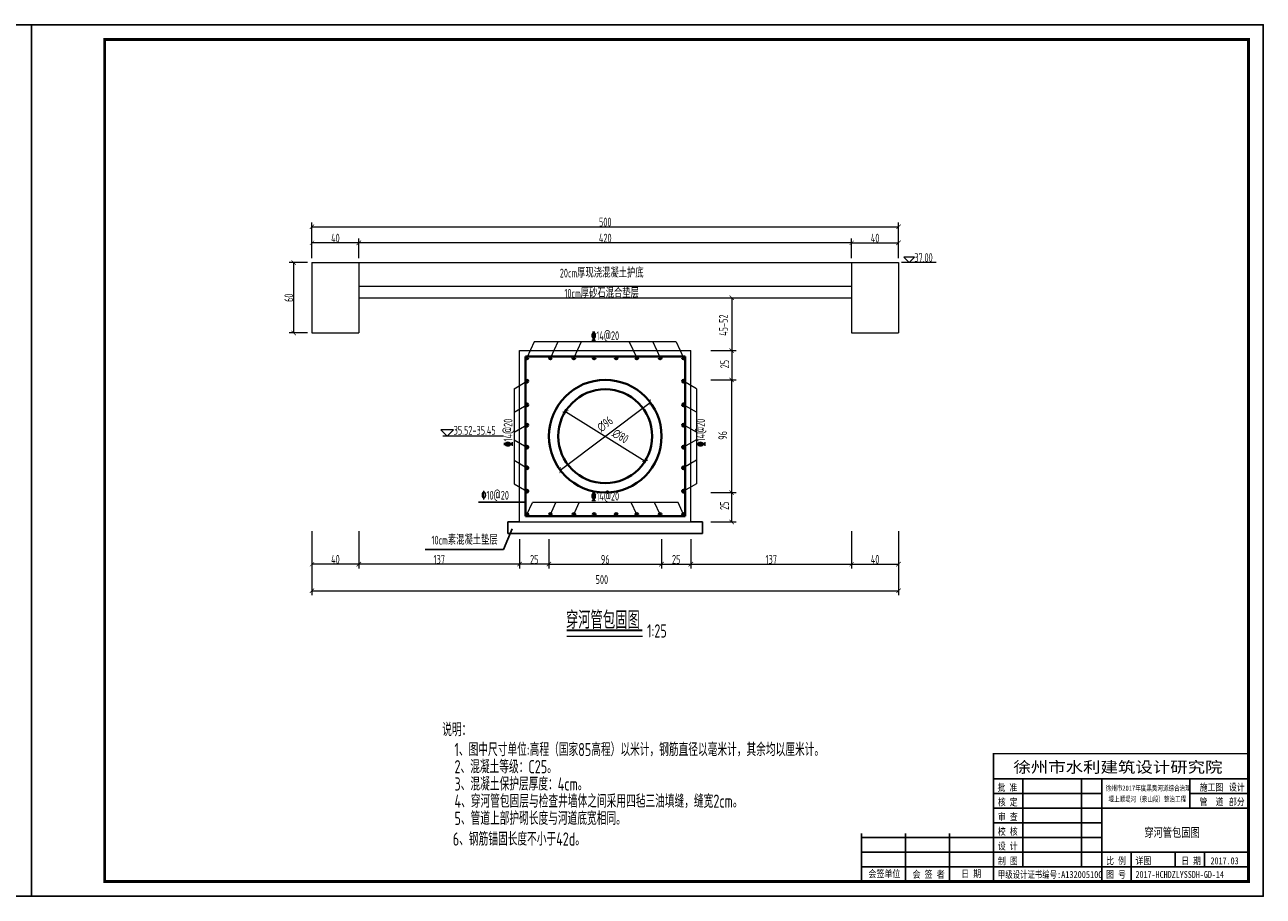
# Model space of a CAD drawing. Header units: millimetres. Extents: x 65530 to 130460, y -103607 to -18875.
# Tile 75 of 75: x 119808 to 121919, y -49551 to -48066. Entities that reach past the tile are written whole.
import ezdxf

# ---------------------------------------------------------------- set-up
doc = ezdxf.new("R2010")
doc.units = ezdxf.units.MM
doc.header["$LTSCALE"] = 0.5
doc.layers.add('图框', color=7, linetype='Continuous')
for name, color, linetype, lineweight in [('标注线', 4, 'Continuous', 13), ('粗线', 1, 'Continuous', 40), ('细实线', 7, 'Continuous', 25), ('虚线', 3, 'Continuous', 20)]:
    doc.layers.add(name, color=color, linetype=linetype, lineweight=lineweight)
doc.styles.add('HzTxt', font='tssdeng.shx', dxfattribs={"width": 0.7, "bigfont": 'hztxt.shx'})
doc.styles.add('图框', font='simfang.ttf', dxfattribs={"width": 0.8, "height": 4})
doc.dimstyles.new('1bi25', dxfattribs={"dimtxt": 15, "dimasz": 7.5, "dimexe": 7.5, "dimexo": 7.5, "dimtad": 1, "dimdec": 0, "dimlfac": 0.5, "dimtxsty": 'HzTxt', "dimblk": 'ARCHTICK', "dimcen": 2.5, "dimclrd": 256, "dimclre": 256, "dimclrt": 256, "dimadec": 0, "dimazin": 0, "dimtfac": 1, "dimtdec": 0, "dimtmove": 2, "dimatfit": 2, "dimfxl": 0, "dimlwd": -1, "dimlwe": -1, "dimarcsym": 0})

# ---------------------------------------------------------------- blocks, each defined once
blk = doc.blocks.new('_ArchTick')
at = {"color": 0, "linetype": 'ByBlock', "const_width": 0.15}
blk.add_lwpolyline([(-0.5, -0.5), (0.5, 0.5)], dxfattribs=at)
blk = doc.blocks.new('*D339')
at = {"layer": 'Defpoints', "color": 0}
for p in [(121297.1, -48410), (120297.1, -48438.9), (121297.1, -48438.9)]:
    blk.add_point(p, dxfattribs=at)
at = {"layer": '标注线'}
for p, q in [((120297.1, -48431.4), (120297.1, -48402.5)), ((120297.1, -48410), (121297.1, -48410)), ((121297.1, -48431.4), (121297.1, -48402.5))]:
    blk.add_line(p, q, dxfattribs=at)
at = {"layer": '标注线', "xscale": 7.5, "yscale": 7.5, "zscale": 7.5, "rotation": 180}
blk.add_blockref('_ArchTick', (120297.1, -48410), dxfattribs=at)
at = {"layer": '标注线', "xscale": 7.5, "yscale": 7.5, "zscale": 7.5}
blk.add_blockref('_ArchTick', (121297.1, -48410), dxfattribs=at)
at = {"layer": '标注线', "insert": (120797.1, -48401.9), "char_height": 15, "attachment_point": 5, "style": 'HzTxt'}
blk.add_mtext('500', dxfattribs=at)
blk = doc.blocks.new('*D340')
at = {"layer": 'Defpoints', "color": 0}
for p in [(120651.1, -48934.5), (120701.1, -48934.5), (120651.1, -48984.9)]:
    blk.add_point(p, dxfattribs=at)
at = {"layer": '标注线'}
for p, q in [((120651.1, -48942), (120651.1, -48992.4)), ((120701.1, -48942), (120701.1, -48992.4)), ((120701.1, -48984.9), (120651.1, -48984.9))]:
    blk.add_line(p, q, dxfattribs=at)
at = {"layer": '标注线', "xscale": 7.5, "yscale": 7.5, "zscale": 7.5, "rotation": 180}
blk.add_blockref('_ArchTick', (120651.1, -48984.9), dxfattribs=at)
at = {"layer": '标注线', "xscale": 7.5, "yscale": 7.5, "zscale": 7.5}
blk.add_blockref('_ArchTick', (120701.1, -48984.9), dxfattribs=at)
at = {"layer": '标注线', "insert": (120676.1, -48976.7), "char_height": 15, "attachment_point": 5, "style": 'HzTxt'}
blk.add_mtext('25', dxfattribs=at)
blk = doc.blocks.new('*D341')
at = {"layer": 'Defpoints', "color": 0}
for p in [(120893.1, -48934.5), (120943.1, -48934.5), (120943.1, -48984.9)]:
    blk.add_point(p, dxfattribs=at)
at = {"layer": '标注线'}
for p, q in [((120893.1, -48942), (120893.1, -48992.4)), ((120943.1, -48942), (120943.1, -48992.4)), ((120893.1, -48984.9), (120943.1, -48984.9))]:
    blk.add_line(p, q, dxfattribs=at)
at = {"layer": '标注线', "xscale": 7.5, "yscale": 7.5, "zscale": 7.5, "rotation": 180}
blk.add_blockref('_ArchTick', (120893.1, -48984.9), dxfattribs=at)
at = {"layer": '标注线', "xscale": 7.5, "yscale": 7.5, "zscale": 7.5}
blk.add_blockref('_ArchTick', (120943.1, -48984.9), dxfattribs=at)
at = {"layer": '标注线', "insert": (120918.1, -48976.7), "char_height": 15, "attachment_point": 5, "style": 'HzTxt'}
blk.add_mtext('25', dxfattribs=at)
blk = doc.blocks.new('*D342')
at = {"layer": 'Defpoints', "color": 0}
for p in [(120701.1, -48934.5), (120893.1, -48934.5), (120893.1, -48984.9)]:
    blk.add_point(p, dxfattribs=at)
at = {"layer": '标注线'}
for p, q in [((120701.1, -48942), (120701.1, -48992.4)), ((120893.1, -48942), (120893.1, -48992.4)), ((120701.1, -48984.9), (120893.1, -48984.9))]:
    blk.add_line(p, q, dxfattribs=at)
at = {"layer": '标注线', "xscale": 7.5, "yscale": 7.5, "zscale": 7.5, "rotation": 180}
blk.add_blockref('_ArchTick', (120701.1, -48984.9), dxfattribs=at)
at = {"layer": '标注线', "xscale": 7.5, "yscale": 7.5, "zscale": 7.5}
blk.add_blockref('_ArchTick', (120893.1, -48984.9), dxfattribs=at)
at = {"layer": '标注线', "insert": (120797.1, -48976.7), "char_height": 15, "attachment_point": 5, "style": 'HzTxt'}
blk.add_mtext('96', dxfattribs=at)
blk = doc.blocks.new('*D350')
at = {"layer": 'Defpoints', "color": 0}
for p in [(120297.1, -48437.4), (120297.1, -48470.9), (120377.1, -48470.9)]:
    blk.add_point(p, dxfattribs=at)
at = {"layer": '标注线'}
for p, q in [((120297.1, -48463.4), (120297.1, -48429.9)), ((120377.1, -48463.4), (120377.1, -48429.9)), ((120377.1, -48437.4), (120297.1, -48437.4))]:
    blk.add_line(p, q, dxfattribs=at)
at = {"layer": '标注线', "xscale": 7.5, "yscale": 7.5, "zscale": 7.5, "rotation": 180}
blk.add_blockref('_ArchTick', (120297.1, -48437.4), dxfattribs=at)
at = {"layer": '标注线', "xscale": 7.5, "yscale": 7.5, "zscale": 7.5}
blk.add_blockref('_ArchTick', (120377.1, -48437.4), dxfattribs=at)
at = {"layer": '标注线', "insert": (120337.1, -48429.3), "char_height": 15, "attachment_point": 5, "style": 'HzTxt'}
blk.add_mtext('40', dxfattribs=at)
blk = doc.blocks.new('*D343')
at = {"layer": 'Defpoints', "color": 0}
for p in [(120377.1, -48437.4), (120377.1, -48470.9), (121217.1, -48470.9)]:
    blk.add_point(p, dxfattribs=at)
at = {"layer": '标注线'}
for p, q in [((120377.1, -48463.4), (120377.1, -48429.9)), ((121217.1, -48463.4), (121217.1, -48429.9)), ((121217.1, -48437.4), (120377.1, -48437.4))]:
    blk.add_line(p, q, dxfattribs=at)
at = {"layer": '标注线', "xscale": 7.5, "yscale": 7.5, "zscale": 7.5, "rotation": 180}
blk.add_blockref('_ArchTick', (120377.1, -48437.4), dxfattribs=at)
at = {"layer": '标注线', "xscale": 7.5, "yscale": 7.5, "zscale": 7.5}
blk.add_blockref('_ArchTick', (121217.1, -48437.4), dxfattribs=at)
at = {"layer": '标注线', "insert": (120797.1, -48429.3), "char_height": 15, "attachment_point": 5, "style": 'HzTxt'}
blk.add_mtext('420', dxfattribs=at)
blk = doc.blocks.new('*D344')
at = {"layer": 'Defpoints', "color": 0}
for p in [(121297.1, -48437.4), (121217.1, -48470.9), (121297.1, -48470.9)]:
    blk.add_point(p, dxfattribs=at)
at = {"layer": '标注线'}
for p, q in [((121217.1, -48463.4), (121217.1, -48429.9)), ((121297.1, -48463.4), (121297.1, -48429.9)), ((121217.1, -48437.4), (121297.1, -48437.4))]:
    blk.add_line(p, q, dxfattribs=at)
at = {"layer": '标注线', "xscale": 7.5, "yscale": 7.5, "zscale": 7.5, "rotation": 180}
blk.add_blockref('_ArchTick', (121217.1, -48437.4), dxfattribs=at)
at = {"layer": '标注线', "xscale": 7.5, "yscale": 7.5, "zscale": 7.5}
blk.add_blockref('_ArchTick', (121297.1, -48437.4), dxfattribs=at)
at = {"layer": '标注线', "insert": (121257.1, -48429.3), "char_height": 15, "attachment_point": 5, "style": 'HzTxt'}
blk.add_mtext('40', dxfattribs=at)
blk = doc.blocks.new('*D351')
at = {"layer": 'Defpoints', "color": 0}
for p in [(120297.1, -48470.9), (120265.9, -48590.9), (120297.1, -48590.9)]:
    blk.add_point(p, dxfattribs=at)
at = {"layer": '标注线'}
for p, q in [((120289.6, -48470.9), (120258.4, -48470.9)), ((120265.9, -48470.9), (120265.9, -48590.9)), ((120289.6, -48590.9), (120258.4, -48590.9))]:
    blk.add_line(p, q, dxfattribs=at)
at = {"layer": '标注线', "xscale": 7.5, "yscale": 7.5, "zscale": 7.5}
for p, rotation in [((120265.9, -48470.9), 90), ((120265.9, -48590.9), 270)]:
    blk.add_blockref('_ArchTick', p, dxfattribs=dict(at, rotation=rotation))
at = {"layer": '标注线', "insert": (120257.7, -48530.9), "char_height": 15, "attachment_point": 5, "rotation": 90, "style": 'HzTxt'}
blk.add_mtext('60', dxfattribs=at)
blk = doc.blocks.new('*D345')
at = {"layer": 'Defpoints', "color": 0}
for p in [(120297.1, -48952.9), (121297.1, -48952.9), (121297.1, -49030.1)]:
    blk.add_point(p, dxfattribs=at)
at = {"layer": '标注线'}
for p, q in [((120297.1, -48960.4), (120297.1, -49037.6)), ((121297.1, -48960.4), (121297.1, -49037.6)), ((120297.1, -49030.1), (121297.1, -49030.1))]:
    blk.add_line(p, q, dxfattribs=at)
at = {"layer": '标注线', "xscale": 7.5, "yscale": 7.5, "zscale": 7.5, "rotation": 180}
blk.add_blockref('_ArchTick', (120297.1, -49030.1), dxfattribs=at)
at = {"layer": '标注线', "xscale": 7.5, "yscale": 7.5, "zscale": 7.5}
blk.add_blockref('_ArchTick', (121297.1, -49030.1), dxfattribs=at)
at = {"layer": '标注线', "insert": (120791.3, -49011.1), "char_height": 15, "attachment_point": 5, "style": 'HzTxt'}
blk.add_mtext('500', dxfattribs=at)
blk = doc.blocks.new('*D346')
at = {"layer": 'Defpoints', "color": 0}
for p in [(120297.1, -48920.9), (120377.1, -48920.9), (120297.1, -48984.9)]:
    blk.add_point(p, dxfattribs=at)
at = {"layer": '标注线'}
for p, q in [((120297.1, -48928.4), (120297.1, -48992.4)), ((120377.1, -48928.4), (120377.1, -48992.4)), ((120377.1, -48984.9), (120297.1, -48984.9))]:
    blk.add_line(p, q, dxfattribs=at)
at = {"layer": '标注线', "xscale": 7.5, "yscale": 7.5, "zscale": 7.5, "rotation": 180}
blk.add_blockref('_ArchTick', (120297.1, -48984.9), dxfattribs=at)
at = {"layer": '标注线', "xscale": 7.5, "yscale": 7.5, "zscale": 7.5}
blk.add_blockref('_ArchTick', (120377.1, -48984.9), dxfattribs=at)
at = {"layer": '标注线', "insert": (120337.1, -48976.7), "char_height": 15, "attachment_point": 5, "style": 'HzTxt'}
blk.add_mtext('40', dxfattribs=at)
blk = doc.blocks.new('*D347')
at = {"layer": 'Defpoints', "color": 0}
for p in [(120377.1, -48920.9), (120651.1, -48942.7), (120377.1, -48984.9)]:
    blk.add_point(p, dxfattribs=at)
at = {"layer": '标注线'}
for p, q in [((120377.1, -48928.4), (120377.1, -48992.4)), ((120651.1, -48950.2), (120651.1, -48992.4)), ((120651.1, -48984.9), (120377.1, -48984.9))]:
    blk.add_line(p, q, dxfattribs=at)
at = {"layer": '标注线', "xscale": 7.5, "yscale": 7.5, "zscale": 7.5, "rotation": 180}
blk.add_blockref('_ArchTick', (120377.1, -48984.9), dxfattribs=at)
at = {"layer": '标注线', "xscale": 7.5, "yscale": 7.5, "zscale": 7.5}
blk.add_blockref('_ArchTick', (120651.1, -48984.9), dxfattribs=at)
at = {"layer": '标注线', "insert": (120514.1, -48976.7), "char_height": 15, "attachment_point": 5, "style": 'HzTxt'}
blk.add_mtext('137', dxfattribs=at)
blk = doc.blocks.new('*D348')
at = {"layer": 'Defpoints', "color": 0}
for p in [(121217.1, -48920.9), (121297.1, -48920.9), (121297.1, -48984.9)]:
    blk.add_point(p, dxfattribs=at)
at = {"layer": '标注线'}
for p, q in [((121217.1, -48928.4), (121217.1, -48992.4)), ((121297.1, -48928.4), (121297.1, -48992.4)), ((121217.1, -48984.9), (121297.1, -48984.9))]:
    blk.add_line(p, q, dxfattribs=at)
at = {"layer": '标注线', "xscale": 7.5, "yscale": 7.5, "zscale": 7.5, "rotation": 180}
blk.add_blockref('_ArchTick', (121217.1, -48984.9), dxfattribs=at)
at = {"layer": '标注线', "xscale": 7.5, "yscale": 7.5, "zscale": 7.5}
blk.add_blockref('_ArchTick', (121297.1, -48984.9), dxfattribs=at)
at = {"layer": '标注线', "insert": (121257.1, -48976.7), "char_height": 15, "attachment_point": 5, "style": 'HzTxt'}
blk.add_mtext('40', dxfattribs=at)
blk = doc.blocks.new('*D349')
at = {"layer": 'Defpoints', "color": 0}
for p in [(121217.1, -48920.9), (120943.1, -48942.7), (121217.1, -48984.9)]:
    blk.add_point(p, dxfattribs=at)
at = {"layer": '标注线'}
for p, q in [((121217.1, -48928.4), (121217.1, -48992.4)), ((120943.1, -48950.2), (120943.1, -48992.4)), ((120943.1, -48984.9), (121217.1, -48984.9))]:
    blk.add_line(p, q, dxfattribs=at)
at = {"layer": '标注线', "xscale": 7.5, "yscale": 7.5, "zscale": 7.5, "rotation": 180}
blk.add_blockref('_ArchTick', (120943.1, -48984.9), dxfattribs=at)
at = {"layer": '标注线', "xscale": 7.5, "yscale": 7.5, "zscale": 7.5}
blk.add_blockref('_ArchTick', (121217.1, -48984.9), dxfattribs=at)
at = {"layer": '标注线', "insert": (121080.1, -48976.7), "char_height": 15, "attachment_point": 5, "style": 'HzTxt'}
blk.add_mtext('137', dxfattribs=at)
blk = doc.blocks.new('gj')
h = blk.add_hatch(color=256)
h.dxf.hatch_style = 1
h.paths.add_polyline_path([(1.1997, 0, 1), (-1.1997, 0, 1)])
blk.add_circle((0, 0), 1.1997)
blk = doc.blocks.new('*D361')
at = {"layer": 'Defpoints', "color": 0}
for p in [(120729.2, -48724.5), (120864.9, -48809.3)]:
    blk.add_point(p, dxfattribs=at)
at = {"layer": '标注线'}
blk.add_line((120729.2, -48724.5), (120864.9, -48809.3), dxfattribs=at)
at = {"layer": '标注线', "xscale": 7.5, "yscale": 7.5, "zscale": 7.5}
for p, rotation in [((120729.2, -48724.5), 147.9927717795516), ((120864.9, -48809.3), 327.9927717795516)]:
    blk.add_blockref('_ArchTick', p, dxfattribs=dict(at, rotation=rotation))
at = {"layer": '标注线', "insert": (120822.9, -48766.8), "char_height": 15, "attachment_point": 5, "rotation": 327.9928, "style": 'HzTxt'}
blk.add_mtext('∅80', dxfattribs=at)
blk = doc.blocks.new('*D362')
at = {"layer": 'Defpoints', "color": 0}
for p in [(120873.8, -48709.2), (120720.3, -48824.6)]:
    blk.add_point(p, dxfattribs=at)
at = {"layer": '标注线'}
blk.add_line((120720.3, -48824.6), (120873.8, -48709.2), dxfattribs=at)
at = {"layer": '标注线', "xscale": 7.5, "yscale": 7.5, "zscale": 7.5}
for p, rotation in [((120873.8, -48709.2), 36.9502128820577), ((120720.3, -48824.6), 216.9502128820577)]:
    blk.add_blockref('_ArchTick', p, dxfattribs=dict(at, rotation=rotation))
at = {"layer": '标注线', "insert": (120796.7, -48746.2), "char_height": 15, "attachment_point": 5, "rotation": 36.9502, "style": 'HzTxt'}
blk.add_mtext('∅96', dxfattribs=at)
blk = doc.blocks.new('*D358')
at = {"layer": 'Defpoints', "color": 0}
for p in [(120969.6, -48862.9), (121012.6, -48862.9), (120969.6, -48912.9)]:
    blk.add_point(p, dxfattribs=at)
at = {"layer": '标注线'}
for p, q in [((120977.1, -48862.9), (121020.1, -48862.9)), ((121012.6, -48912.9), (121012.6, -48862.9)), ((120977.1, -48912.9), (121020.1, -48912.9))]:
    blk.add_line(p, q, dxfattribs=at)
at = {"layer": '标注线', "xscale": 7.5, "yscale": 7.5, "zscale": 7.5}
for p, rotation in [((121012.6, -48862.9), 90), ((121012.6, -48912.9), 270)]:
    blk.add_blockref('_ArchTick', p, dxfattribs=dict(at, rotation=rotation))
at = {"layer": '标注线', "insert": (121000.3, -48885.3), "char_height": 15, "attachment_point": 5, "rotation": 90, "style": 'HzTxt'}
blk.add_mtext('25', dxfattribs=at)
blk = doc.blocks.new('*D359')
at = {"layer": 'Defpoints', "color": 0}
for p in [(120969.6, -48670.9), (121012.6, -48670.9), (120969.6, -48862.9)]:
    blk.add_point(p, dxfattribs=at)
at = {"layer": '标注线'}
for p, q in [((120977.1, -48670.9), (121020.1, -48670.9)), ((121012.6, -48862.9), (121012.6, -48670.9)), ((120977.1, -48862.9), (121020.1, -48862.9))]:
    blk.add_line(p, q, dxfattribs=at)
at = {"layer": '标注线', "xscale": 7.5, "yscale": 7.5, "zscale": 7.5}
for p, rotation in [((121012.6, -48670.9), 90), ((121012.6, -48862.9), 270)]:
    blk.add_blockref('_ArchTick', p, dxfattribs=dict(at, rotation=rotation))
at = {"layer": '标注线', "insert": (120997.3, -48765.4), "char_height": 15, "attachment_point": 5, "rotation": 90, "style": 'HzTxt'}
blk.add_mtext('96', dxfattribs=at)
blk = doc.blocks.new('*D360')
at = {"layer": 'Defpoints', "color": 0}
for p in [(120969.6, -48620.9), (120969.6, -48670.9), (121012.6, -48670.9)]:
    blk.add_point(p, dxfattribs=at)
at = {"layer": '标注线'}
for p, q in [((120977.1, -48620.9), (121020.1, -48620.9)), ((121012.6, -48620.9), (121012.6, -48670.9)), ((120977.1, -48670.9), (121020.1, -48670.9))]:
    blk.add_line(p, q, dxfattribs=at)
at = {"layer": '标注线', "xscale": 7.5, "yscale": 7.5, "zscale": 7.5}
for p, rotation in [((121012.6, -48620.9), 90), ((121012.6, -48670.9), 270)]:
    blk.add_blockref('_ArchTick', p, dxfattribs=dict(at, rotation=rotation))
at = {"layer": '标注线', "insert": (121000.6, -48644), "char_height": 15, "attachment_point": 5, "rotation": 90, "style": 'HzTxt'}
blk.add_mtext('25', dxfattribs=at)
blk = doc.blocks.new('*D363')
at = {"layer": 'Defpoints', "color": 0}
for p in [(120969.6, -48530.9), (120969.6, -48620.9), (121012.6, -48620.9)]:
    blk.add_point(p, dxfattribs=at)
at = {"layer": '标注线'}
for p, q in [((120977.1, -48530.9), (121020.1, -48530.9)), ((121012.6, -48530.9), (121012.6, -48620.9)), ((120977.1, -48620.9), (121020.1, -48620.9))]:
    blk.add_line(p, q, dxfattribs=at)
at = {"layer": '标注线', "xscale": 7.5, "yscale": 7.5, "zscale": 7.5}
for p, rotation in [((121012.6, -48530.9), 90), ((121012.6, -48620.9), 270)]:
    blk.add_blockref('_ArchTick', p, dxfattribs=dict(at, rotation=rotation))
at = {"layer": '标注线', "insert": (120998.5, -48577.6), "char_height": 15, "attachment_point": 5, "rotation": 90, "style": 'HzTxt'}
blk.add_mtext('45-52', dxfattribs=at)

msp = doc.modelspace()

# ---------------------------------------------------------------- linework, layer by layer
for p, q in [((120631.06, -48932.87), (120631.06, -48912.87)), ((120963.06, -48932.87), (120963.06, -48912.87)), ((120631.06, -48932.87), (120963.06, -48932.87)), ((121458.76, -49307.87), (121458.76, -49525.72)), ((121458.76, -49525.72), (121458.76, -49307.87)), ((121458.76, -49350.72), (121893.76, -49350.72)), ((121508.76, -49500.72), (121508.76, -49350.72)), ((121608.76, -49350.72), (121608.76, -49500.72)), ((121643.76, -49350.72), (121643.76, -49525.72)), ((121793.76, -49400.72), (121793.76, -49350.72)), ((121458.76, -49375.72), (121643.76, -49375.72)), ((121793.76, -49375.72), (121893.76, -49375.72)), ((121458.76, -49400.72), (121893.76, -49400.72)), ((121233.76, -49443.81), (121233.76, -49525.72)), ((121308.76, -49443.81), (121308.76, -49525.72)), ((121383.76, -49443.81), (121383.76, -49525.72)), ((121458.76, -49425.72), (121643.76, -49425.72)), ((121233.76, -49450.72), (121643.76, -49450.72)), ((121233.76, -49475.72), (121893.76, -49475.72)), ((121693.76, -49475.72), (121693.76, -49525.72)), ((121768.76, -49475.72), (121768.76, -49500.72)), ((121818.76, -49475.72), (121818.76, -49500.72)), ((121818.76, -49500.72), (121818.76, -49475.72)), ((121233.76, -49500.72), (121893.76, -49500.72))]:
    msp.add_line(p, q)
for points in [[(117718.76, -49550.72), (119818.76, -49550.72), (119818.76, -48065.72), (117718.76, -48065.72)], [(119818.76, -49550.72), (121918.76, -49550.72), (121918.76, -48065.72), (119818.76, -48065.72)]]:
    msp.add_lwpolyline(points, close=True)
for points, const_width in [([(119943.76, -48090.72), (121893.76, -48090.72), (121893.76, -49525.72), (119943.76, -49525.72), (119943.76, -48090.72)], 5), ([(121893.76, -49307.87), (121458.76, -49307.87), (121458.76, -49525.72)], 2.5), ([(121233.76, -49443.81), (121233.76, -49525.72)], 2.5)]:
    msp.add_lwpolyline(points, dxfattribs=dict(const_width=const_width))
at = {"layer": '标注线'}
for p, q in [((121361.2, -48470.87), (121302.38, -48470.87)), ((120651.06, -48912.87), (120651.06, -48620.87)), ((120651.06, -48620.87), (120943.06, -48620.87)), ((120676.02, -48605.86), (120663.46, -48633.27)), ((120918.09, -48605.86), (120676.02, -48605.86)), ((120716.02, -48605.86), (120703.46, -48633.27)), ((120756.02, -48605.86), (120743.46, -48633.27)), ((120838.09, -48605.86), (120850.66, -48633.27)), ((120878.09, -48605.86), (120890.66, -48633.27)), ((120918.09, -48605.86), (120930.66, -48633.27)), ((120943.06, -48912.87), (120943.06, -48620.87)), ((120641.69, -48685.83), (120663.46, -48673.27)), ((120952.42, -48685.83), (120930.66, -48673.27)), ((120641.69, -48685.83), (120641.69, -48847.9)), ((120952.42, -48685.83), (120952.42, -48847.9)), ((120641.69, -48725.83), (120663.46, -48713.27)), ((120952.42, -48725.83), (120930.66, -48713.27)), ((120641.69, -48760.06), (120663.46, -48747.5)), ((120952.42, -48760.06), (120930.66, -48747.5)), ((120623.61, -48766.87), (120520.41, -48766.87)), ((120641.69, -48772.93), (120663.46, -48785.49)), ((120952.42, -48772.93), (120930.66, -48785.49)), ((120641.69, -48807.9), (120663.46, -48820.47)), ((120952.42, -48807.9), (120930.66, -48820.47)), ((120641.69, -48847.9), (120663.46, -48860.47)), ((120952.42, -48847.9), (120930.66, -48860.47)), ((120663.46, -48900.47), (120672.84, -48880.01)), ((120921.28, -48880.01), (120672.84, -48880.01)), ((120703.46, -48900.47), (120712.84, -48880.01)), ((120743.46, -48900.47), (120752.84, -48880.01)), ((120850.66, -48900.46), (120841.28, -48880.01)), ((120890.66, -48900.46), (120881.28, -48880.01)), ((120930.66, -48900.46), (120921.28, -48880.01)), ((120651.06, -48912.87), (120943.06, -48912.87)), ((120731.33, -49107.68), (120860.51, -49107.68))]:
    msp.add_line(p, q, dxfattribs=at)
for points in [[(121315.24, -48470.87), (121324.13, -48461.98), (121306.36, -48461.98)], [(120527.59, -48766.87), (120538.37, -48756.09), (120516.82, -48756.09)]]:
    msp.add_lwpolyline(points, close=True, dxfattribs=at)
at = {"layer": '标注线', "const_width": 3.33}
msp.add_lwpolyline([(120731.33, -49097.78), (120860.51, -49097.78)], dxfattribs=at)
at = {"layer": '粗线'}
for p, q in [((120661.06, -48902.87), (120661.06, -48630.87)), ((120661.06, -48630.87), (120933.06, -48630.87)), ((120933.06, -48902.87), (120933.06, -48630.87)), ((120661.06, -48902.87), (120933.06, -48902.87))]:
    msp.add_line(p, q, dxfattribs=at)
for radius in [96, 80]:
    msp.add_circle((120797.06, -48766.87), radius, dxfattribs=at)
at = {"layer": '细实线'}
for p, q in [((120661.06, -48879.16), (120580.79, -48879.16)), ((120651.06, -48912.87), (120631.06, -48912.87)), ((120943.06, -48912.87), (120963.06, -48912.87)), ((120638.56, -48924.7), (120623.62, -48959.86)), ((120623.62, -48959.86), (120490.18, -48959.86))]:
    msp.add_line(p, q, dxfattribs=at)
at = {"layer": '虚线'}
for p, q in [((120297.06, -48470.87), (120297.06, -48590.87)), ((120297.06, -48470.87), (121297.06, -48470.87)), ((120377.06, -48470.87), (120377.06, -48590.87)), ((121217.06, -48470.87), (121217.06, -48590.87)), ((121297.06, -48470.87), (121297.06, -48590.87)), ((120377.06, -48510.87), (121217.06, -48510.87)), ((120377.06, -48530.87), (121217.06, -48530.87)), ((120297.06, -48590.87), (120377.06, -48590.87)), ((121217.06, -48590.87), (121297.06, -48590.87))]:
    msp.add_line(p, q, dxfattribs=at)

# ---------------------------------------------------------------- block references
at = {"layer": '粗线', "yscale": 2, "zscale": 2, "rotation": 180}
for p, xscale in [((120663.46, -48633.27), 2), ((120703.46, -48633.27), 2), ((120743.46, -48633.27), 2), ((120778.17, -48633.27), 2), ((120815.95, -48633.27), -2), ((120850.66, -48633.27), -2), ((120890.66, -48633.27), -2), ((120930.66, -48633.27), -2), ((120663.46, -48673.27), 2), ((120930.66, -48673.27), -2), ((120663.46, -48713.27), 2), ((120930.66, -48713.27), -2), ((120663.46, -48748.23), 2), ((120930.66, -48748.23), -2)]:
    msp.add_blockref('gj', p, dxfattribs=dict(at, xscale=xscale))
at = {"layer": '粗线', "yscale": 2, "zscale": 2}
for p, xscale in [((120663.46, -48785.51), -2), ((120930.66, -48785.51), 2), ((120663.46, -48820.47), -2), ((120930.66, -48820.47), 2), ((120663.46, -48860.47), -2), ((120930.66, -48860.47), 2), ((120663.46, -48900.47), -2), ((120703.46, -48900.47), -2), ((120743.46, -48900.47), -2), ((120778.17, -48900.47), -2), ((120815.95, -48900.47), 2), ((120850.66, -48900.47), 2), ((120890.66, -48900.47), 2), ((120930.66, -48900.47), 2)]:
    msp.add_blockref('gj', p, dxfattribs=dict(at, xscale=xscale))

# ---------------------------------------------------------------- texts
at = {"style": '图框'}
for s, height, width, p in [('徐州市水利建筑设计研究院', 18.9286, 1.15, (121492.93, -49340.14)), ('批 准', 12, 0.8, (121465.76, -49371.49)), ('徐州市2017年度黑臭河道综合治理 ', 9, 0.75, (121650.17, -49371)), ('施工图', 12, 0.8, (121810.39, -49371)), ('设计', 12, 0.8, (121860.34, -49371)), (' 堰上顺堤河（泉山段）整治工程 ', 9, 0.75, (121649.49, -49389.65)), ('管  道', 12, 0.8, (121810.39, -49395.84)), ('核 定', 12, 0.8, (121466.39, -49396.36)), ('部分', 12, 0.8, (121860.34, -49395.84)), ('审 查', 12, 0.8, (121466.39, -49421.36)), ('校 核', 12, 0.8, (121466.39, -49446.36)), ('设 计', 12, 0.8, (121466.39, -49471.36)), ('制 图', 12, 0.8, (121466.55, -49496.71)), ('比 例', 12, 0.8, (121651.01, -49496.4)), ('详图', 12, 0.8, (121701.01, -49496.4)), ('日 期', 12, 0.8, (121778.89, -49496.4)), ('2017.03', 12, 0.8, (121828.89, -49496.4)), ('会签单位', 12.143, 0.8, (121245.73, -49518.48)), ('会 签 者', 12.143, 0.8, (121320.91, -49519.55)), ('日 期', 12.143, 0.8, (121403.83, -49518.35)), ('甲级设计证书编号:A132005100', 12, 0.75, (121466.4, -49519.76)), ('图 号', 12, 0.8, (121651.01, -49519.69)), ('2017-HCHDZLYSSDH-GD-14', 12, 0.8, (121701.01, -49519.69))]:
    msp.add_text(s, height=height, dxfattribs=dict(at, width=width)).set_placement(p)
at = {"layer": '图框', "style": '图框', "width": 0.75}
msp.add_text('穿河管包固图', height=15, dxfattribs=at).set_placement((121716.06, -49449.63))
at = {"layer": '标注线', "style": 'HzTxt', "width": 0.7}
for s, height, p in [('37.00', 15.001, (121323.98, -48469.99)), ('20cm厚现浇混凝土护底', 15.0008, (120719.53, -48496.39)), ('10cm厚砂石混合垫层', 15.0008, (120727.51, -48530.84)), ('%%13214@20', 15, (120772.9, -48603.13)), ('35.52-35.45', 15.0008, (120538.64, -48764.27)), ('%%13010@20', 15, (120585.7, -48874.9)), ('%%13214@20', 15, (120772.9, -48876.48)), ('10cm素混凝土垫层', 15.001, (120500.88, -48951.5)), ('穿河管包固图', 30.002, (120729.97, -49095.08)), ('1:25', 22.501, (120868.37, -49109.94)), ('说明：', 22.501, (120519.14, -49278.07)), ('1、图中尺寸单位:高程（国家85高程）以米计，钢筋直径以毫米计，其余均以厘米计。', 22.5011, (120540.08, -49312.04)), ('2、混凝土等级：C25。', 22.5011, (120540.08, -49341.35)), ('3、混凝土保护层厚度：4cm。', 22.5011, (120540.08, -49370.66)), ('4、穿河管包固层与检查井墙体之间采用四毡三油填缝，缝宽2cm。', 22.5011, (120540.08, -49399.96)), ('5、管道上部护砌长度与河道底宽相同。', 22.5011, (120540.08, -49429.27)), ('6、钢筋锚固长度不小于42d。', 22.5011, (120537.18, -49464.47))]:
    msp.add_text(s, height=height, dxfattribs=at).set_placement(p)
for p in [(120638.96, -48784.86), (120967.27, -48784.86)]:
    msp.add_text('%%13214@20', height=15, rotation=90, dxfattribs=at).set_placement(p)

# ---------------------------------------------------------------- dimensions: what is measured, and where the dimension line sits
at = {"layer": '标注线'}
for base, p1, p2, picture, middle in [((121297.06, -48409.98), (120297.06, -48438.94), (121297.06, -48438.94), '*D339', (120797.06, -48401.85)), ((120297.06, -48437.45), (120377.06, -48470.87), (120297.06, -48470.87), '*D350', (120337.06, -48429.32)), ((120377.06, -48437.45), (121217.06, -48470.87), (120377.06, -48470.87), '*D343', (120797.06, -48429.32)), ((120297.06, -48984.86), (120377.06, -48920.93), (120297.06, -48920.93), '*D346', (120337.06, -48976.73)), ((120377.06, -48984.86), (120651.06, -48942.74), (120377.06, -48920.93), '*D347', (120514.06, -48976.73)), ((120651.06, -48984.86), (120701.06, -48934.54), (120651.06, -48934.54), '*D340', (120676.06, -48976.73))]:
    dim = msp.add_linear_dim(base=base, p1=p1, p2=p2, dimstyle='1bi25', dxfattribs=at)
    dim.commit()
    dim.dimension.update_dxf_attribs({"geometry": picture, "text_midpoint": middle})
for base, p1, p2, angle, picture, middle in [((121297.06, -48437.45), (121217.06, -48470.87), (121297.06, -48470.87), 180, '*D344', (121257.06, -48429.32)), ((120265.87, -48590.87), (120297.06, -48470.87), (120297.06, -48590.87), 90, '*D351', (120257.74, -48530.87)), ((120893.06, -48984.86), (120701.06, -48934.54), (120893.06, -48934.54), 180, '*D342', (120797.06, -48976.73)), ((120943.06, -48984.86), (120893.06, -48934.54), (120943.06, -48934.54), 180, '*D341', (120918.06, -48976.73)), ((121217.06, -48984.86), (120943.06, -48942.74), (121217.06, -48920.93), 180, '*D349', (121080.06, -48976.73)), ((121297.06, -48984.86), (121217.06, -48920.93), (121297.06, -48920.93), 180, '*D348', (121257.06, -48976.73))]:
    dim = msp.add_linear_dim(base=base, p1=p1, p2=p2, angle=angle, dimstyle='1bi25', dxfattribs=at)
    dim.commit()
    dim.dimension.update_dxf_attribs({"geometry": picture, "text_midpoint": middle})
dim = msp.add_linear_dim(base=(121012.61, -48620.87), p1=(120969.63, -48530.87), p2=(120969.63, -48620.87), angle=270, text='45-52', dimstyle='1bi25', dxfattribs=at)
dim.commit()
dim.dimension.update_dxf_attribs({"geometry": '*D363', "text_midpoint": (120998.47, -48577.65), "dimtype": 160})
for base, p1, p2, angle, picture, middle in [((121012.61, -48670.87), (120969.63, -48620.87), (120969.63, -48670.87), 270, '*D360', (121000.65, -48643.97)), ((121012.61, -48670.87), (120969.63, -48862.87), (120969.63, -48670.87), 90, '*D359', (120997.31, -48765.37)), ((121012.61, -48862.87), (120969.63, -48912.87), (120969.63, -48862.87), 90, '*D358', (121000.31, -48885.34))]:
    dim = msp.add_linear_dim(base=base, p1=p1, p2=p2, angle=angle, dimstyle='1bi25', dxfattribs=at)
    dim.commit()
    dim.dimension.update_dxf_attribs({"geometry": picture, "text_midpoint": middle, "dimtype": 160})
for p1, p2, picture, middle in [((120720.34, -48824.57), (120873.78, -48709.16), '*D362', (120796.73, -48746.22)), ((120729.22, -48724.47), (120864.9, -48809.27), '*D361', (120822.88, -48766.82))]:
    dim = msp.add_diameter_dim_2p(p1=p1, p2=p2, dimstyle='1bi25', dxfattribs=at)
    dim.commit()
    dim.dimension.update_dxf_attribs({"geometry": picture, "text_midpoint": middle, "dimtype": 163})
dim = msp.add_linear_dim(base=(121297.06, -49030.06), p1=(120297.06, -48952.86), p2=(121297.06, -48952.86), dimstyle='1bi25', dxfattribs=at)
dim.commit()
dim.dimension.update_dxf_attribs({"geometry": '*D345', "text_midpoint": (120791.35, -49011.1), "dimtype": 160})

doc.saveas('drawing.dxf')
